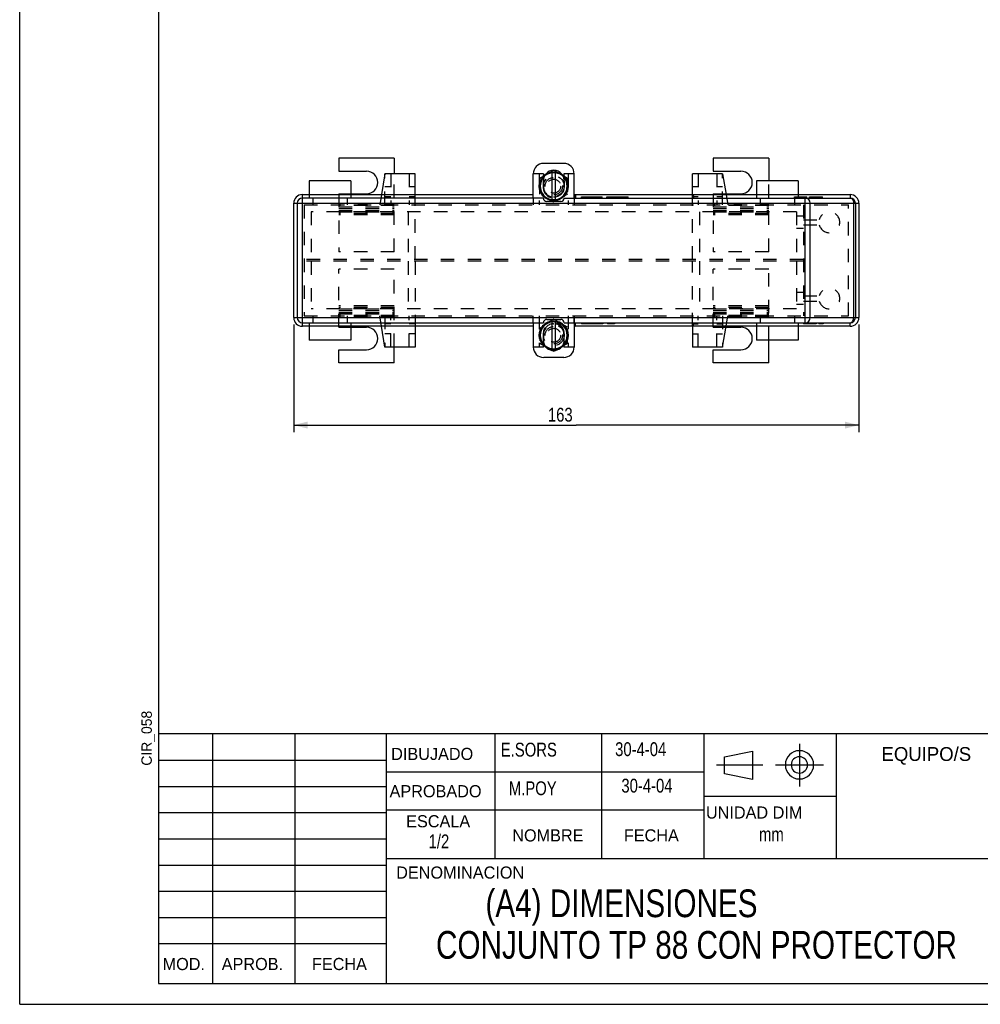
# Model space of a CAD drawing. Extents: x 0 to 210, y 0 to 297.
# Tile 1 of 6: x 0 to 139, y 0 to 142. Entities that reach past the tile are written whole.
import ezdxf
from ezdxf.enums import TextEntityAlignment as Align

# ---------------------------------------------------------------- set-up
doc = ezdxf.new("R2010")
doc.units = 0
doc.header["$LTSCALE"] = 19.36
doc.header["$MEASUREMENT"] = 0
doc.linetypes.add('HIDDEN', pattern=[0.2, 0.1, -0.1])
doc.layers.get('0').update_dxf_attribs({"linetype": 'CONTINUOUS'})
doc.layers.add('DEFAULT_2', color=8, linetype='HIDDEN')
doc.styles.get("Standard").update_dxf_attribs({"font": 'txt', "width": 0.8})
doc.dimstyles.new('DIMSTYLE_1', dxfattribs={"dimtxt": 2, "dimasz": 2, "dimexe": 0.18, "dimexo": 0.0625, "dimgap": 0.09, "dimtad": 1, "dimlfac": 2, "dimtxsty": 'STANDARD', "dimcen": 0.09, "dimazin": 3, "dimtp": 0.01, "dimtm": 0.01, "dimtfac": 1, "dimtofl": 0, "dimtmove": 0, "dimatfit": 3, "dimtolj": 1})

# ---------------------------------------------------------------- blocks, each defined once
blk = doc.blocks.new('*D0')
at = {"color": 2, "linetype": 'CONTINUOUS'}
for p, q in [((39.51, 98.06), (39.51, 82.55)), ((121.01, 98.06), (121.01, 82.55)), ((39.51, 83.55), (80.26, 83.55)), ((121.01, 83.55), (80.26, 83.55))]:
    blk.add_line(p, q, dxfattribs=at)
for points in [[(41.51, 84.05), (39.51, 83.55), (41.51, 83.05)], [(119.01, 83.05), (121.01, 83.55), (119.01, 84.05)]]:
    blk.add_solid(points, dxfattribs=at)
at = {"color": 2, "linetype": 'CONTINUOUS', "width": 0.8}
blk.add_text('163', height=2, dxfattribs=at).set_placement((76.17, 84.05))

msp = doc.modelspace()

# ---------------------------------------------------------------- linework, layer by layer
at = {"color": 7, "linetype": 'CONTINUOUS'}
for p, q in [((0, 0), (0, 297)), ((20, 283), (20, 3)), ((46.0109, 122.055), (46.0109, 120.18)), ((54.0109, 122.055), (46.0109, 122.055)), ((54.0109, 122.055), (54.0109, 119.805)), ((78.4609, 121.305), (75.5609, 121.305)), ((108.0109, 122.055), (100.0109, 122.055)), ((100.0109, 122.055), (100.0109, 120.18)), ((108.0109, 122.055), (108.0109, 118.805)), ((46.0109, 120.18), (50.0109, 120.18)), ((52.6609, 119.805), (52.1609, 116.805)), ((57.0109, 119.805), (52.6609, 119.805)), ((57.0109, 116.805), (57.0109, 119.805)), ((74.0609, 116.305), (74.0609, 119.805)), ((76.5061, 120.0328), (76.9513, 120.2898)), ((76.7609, 115.9423), (76.7609, 120.0872)), ((77.0705, 120.2898), (77.5156, 120.0328)), ((77.2609, 115.9423), (77.2609, 120.0872)), ((79.9609, 116.305), (79.9609, 119.805)), ((101.3609, 119.805), (97.0109, 119.805)), ((97.0109, 116.805), (97.0109, 119.805)), ((100.0109, 120.18), (104.0109, 120.18)), ((101.3609, 119.805), (101.8609, 116.805)), ((41.7609, 118.805), (41.7609, 116.805)), ((47.7609, 118.805), (41.7609, 118.805)), ((47.7609, 118.805), (47.7609, 116.805)), ((112.2609, 118.805), (106.2609, 118.805)), ((106.2609, 118.805), (106.2609, 116.805)), ((112.2609, 118.805), (112.2609, 116.805)), ((40.7609, 97.805), (40.7609, 116.805)), ((40.7609, 116.805), (74.0609, 116.805)), ((47.7609, 116.93), (50.0109, 116.93)), ((79.9609, 116.805), (119.7609, 116.805)), ((101.8401, 116.93), (104.0109, 116.93)), ((119.7609, 116.805), (119.7609, 116.305)), ((39.5109, 99.055), (39.5109, 115.555)), ((39.5109, 115.555), (121.0109, 115.555)), ((40.0109, 115.555), (40.0109, 99.055)), ((75.5109, 116.305), (40.7609, 116.305)), ((78.0109, 115.805), (76.0109, 115.805)), ((78.5109, 116.305), (119.7609, 116.305)), ((81.0109, 116.305), (81.0109, 116.455)), ((81.0109, 116.455), (84.0109, 116.455)), ((81.0942, 116.305), (81.0942, 116.455)), ((81.4276, 116.305), (81.4276, 116.455)), ((81.7609, 116.305), (81.7609, 116.455)), ((82.2609, 116.305), (82.2609, 116.455)), ((82.5942, 116.305), (82.5942, 116.455)), ((83.1776, 116.305), (83.1776, 116.455)), ((83.5109, 116.305), (83.5109, 116.455)), ((83.8442, 116.305), (83.8442, 116.455)), ((83.9276, 116.305), (83.9276, 116.455)), ((84.0109, 116.305), (84.0109, 116.455)), ((84.6776, 116.305), (84.6776, 116.455)), ((84.6776, 116.455), (87.7609, 116.455)), ((84.7609, 116.305), (84.7609, 116.455)), ((85.0109, 116.305), (85.0109, 116.455)), ((85.3442, 116.305), (85.3442, 116.455)), ((85.7609, 116.305), (85.7609, 116.455)), ((87.7609, 116.305), (87.7609, 116.455)), ((111.7109, 116.455), (113.5109, 116.455)), ((111.7109, 116.305), (111.7109, 116.455)), ((111.7609, 116.305), (111.7609, 116.455)), ((111.9609, 116.305), (111.9609, 116.455)), ((112.1609, 116.305), (112.1609, 116.455)), ((112.4609, 116.305), (112.4609, 116.455)), ((112.6609, 116.305), (112.6609, 116.455)), ((113.0109, 116.305), (113.0109, 116.455)), ((113.2109, 116.305), (113.2109, 116.455)), ((113.2609, 98.305), (113.2609, 116.305)), ((113.4109, 116.305), (113.4109, 116.455)), ((113.4609, 116.305), (113.4609, 116.455)), ((113.5109, 116.305), (113.5109, 116.455)), ((113.9109, 116.455), (115.7609, 116.455)), ((113.9109, 116.305), (113.9109, 116.455)), ((114.0109, 116.305), (114.0109, 116.455)), ((114.0109, 99.055), (114.0109, 115.555)), ((114.0609, 116.305), (114.0609, 116.455)), ((114.1109, 116.305), (114.1109, 116.455)), ((114.2609, 116.305), (114.2609, 116.455)), ((114.4609, 116.305), (114.4609, 116.455)), ((114.7109, 116.305), (114.7109, 116.455)), ((114.9609, 116.305), (114.9609, 116.455)), ((115.1609, 116.305), (115.1609, 116.455)), ((115.3609, 116.305), (115.3609, 116.455)), ((115.5609, 116.305), (115.5609, 116.455)), ((115.6109, 116.305), (115.6109, 116.455)), ((115.7609, 116.305), (115.7609, 116.455)), ((120.243, 115.555), (120.243, 99.055)), ((120.5109, 115.555), (120.5109, 99.055)), ((121.0109, 115.555), (121.0109, 99.055)), ((39.5109, 99.055), (121.0109, 99.055)), ((40.7609, 98.305), (75.5109, 98.305)), ((74.0609, 98.305), (74.0609, 94.805)), ((76.0109, 98.805), (78.0109, 98.805)), ((76.7609, 94.4374), (76.7609, 98.5824)), ((77.2609, 94.4374), (77.2609, 98.5824)), ((78.5109, 98.305), (119.7609, 98.305)), ((79.9609, 98.305), (79.9609, 94.805)), ((81.0109, 98.305), (81.0109, 98.155)), ((84.0942, 98.155), (81.0109, 98.155)), ((83.0109, 98.305), (83.0109, 98.155)), ((83.4276, 98.305), (83.4276, 98.155)), ((83.7609, 98.305), (83.7609, 98.155)), ((84.0109, 98.305), (84.0109, 98.155)), ((84.0942, 98.305), (84.0942, 98.155)), ((84.7609, 98.305), (84.7609, 98.155)), ((85.7609, 98.155), (84.7609, 98.155)), ((85.2609, 98.305), (85.2609, 98.155)), ((85.7609, 98.305), (85.7609, 98.155)), ((113.0109, 98.305), (113.0109, 98.155)), ((114.8609, 98.155), (113.0109, 98.155)), ((113.1609, 98.305), (113.1609, 98.155)), ((113.2109, 98.305), (113.2109, 98.155)), ((113.4109, 98.305), (113.4109, 98.155)), ((113.6109, 98.305), (113.6109, 98.155)), ((113.8109, 98.305), (113.8109, 98.155)), ((114.0609, 98.305), (114.0609, 98.155)), ((114.3109, 98.305), (114.3109, 98.155)), ((114.5109, 98.305), (114.5109, 98.155)), ((114.6609, 98.305), (114.6609, 98.155)), ((114.7109, 98.305), (114.7109, 98.155)), ((114.7609, 98.305), (114.7609, 98.155)), ((114.8609, 98.305), (114.8609, 98.155)), ((115.2609, 98.305), (115.2609, 98.155)), ((115.8609, 98.155), (115.2609, 98.155)), ((115.5609, 98.305), (115.5609, 98.155)), ((115.8609, 98.305), (115.8609, 98.155)), ((119.7609, 97.805), (119.7609, 98.305)), ((74.0609, 97.805), (40.7609, 97.805)), ((41.7609, 97.805), (41.7609, 95.805)), ((47.7609, 97.805), (47.7609, 95.805)), ((47.7609, 97.68), (50.0109, 97.68)), ((52.6609, 94.805), (52.1609, 97.805)), ((57.0109, 97.805), (57.0109, 94.805)), ((119.7609, 97.805), (79.9609, 97.805)), ((97.0109, 97.805), (97.0109, 94.805)), ((101.3609, 94.805), (101.8609, 97.805)), ((101.8401, 97.68), (104.0109, 97.68)), ((106.2609, 97.805), (106.2609, 95.805)), ((112.2609, 97.805), (112.2609, 95.805)), ((47.7609, 95.805), (41.7609, 95.805)), ((112.2609, 95.805), (106.2609, 95.805)), ((108.0109, 92.555), (108.0109, 95.805)), ((46.0109, 92.555), (46.0109, 94.43)), ((46.0109, 94.43), (50.0109, 94.43)), ((57.0109, 94.805), (52.6609, 94.805)), ((54.0109, 92.555), (54.0109, 94.805)), ((76.5061, 94.4919), (76.8034, 94.3203)), ((77.2184, 94.3203), (77.5163, 94.4923)), ((101.3609, 94.805), (97.0109, 94.805)), ((100.0109, 94.43), (104.0109, 94.43)), ((100.0109, 92.555), (100.0109, 94.43)), ((54.0109, 92.555), (46.0109, 92.555)), ((78.4609, 93.305), (75.5609, 93.305)), ((108.0109, 92.555), (100.0109, 92.555)), ((207, 39), (20, 39)), ((27.863, 3), (27.863, 39)), ((39.7005, 3), (39.7005, 39)), ((52.851, 39), (52.851, 3)), ((68.5462, 21), (68.5462, 39)), ((83.9519, 21), (83.9519, 39)), ((98.709, 21), (98.709, 39)), ((117.7766, 21), (117.7766, 39)), ((101.6405, 35.6921), (105.6905, 36.5021)), ((101.6405, 33.2621), (101.6405, 35.6921)), ((105.6905, 36.5021), (105.6905, 32.4521)), ((20, 35.2193), (52.851, 35.2193)), ((98.709, 33.4825), (52.851, 33.4825)), ((105.6905, 32.4521), (101.6405, 33.2621)), ((20, 31.4381), (52.851, 31.4381)), ((117.7766, 30), (98.709, 30)), ((20, 27.6568), (52.851, 27.6568)), ((98.709, 28.0117), (52.851, 28.0117)), ((20, 23.8756), (52.851, 23.8756)), ((20, 20.0943), (52.851, 20.0943)), ((207, 21), (52.851, 21)), ((20, 16.3131), (52.851, 16.3131)), ((20, 12.5318), (52.851, 12.5318)), ((20, 8.7506), (52.851, 8.7506)), ((20, 3), (207, 3)), ((0, 0), (210, 0))]:
    msp.add_line(p, q, dxfattribs=at)
at = {"color": 2, "linetype": 'CONTINUOUS'}
for p, q in [((112.433, 37.5519), (112.433, 31.4114)), ((100.4835, 34.5443), (107.1539, 34.5443)), ((108.9984, 34.5443), (115.9288, 34.5443))]:
    msp.add_line(p, q, dxfattribs=at)
at = {"color": 7, "linetype": 'CONTINUOUS'}
for centre in [(77.0109, 118.0148), (77.0109, 96.5099)]:
    msp.add_circle(centre, 2.0875, dxfattribs=at)
for centre, radius, start, end in [((75.5609, 119.805), 1.5, 90, 180), ((78.4609, 119.805), 1.5, 0, 90), ((50.0109, 118.555), 1.625, 270, 90), ((77.0109, 118.0148), 1.945, 97.385059, 262.614955), ((77.0109, 118.805), 1.5, 39.469032, 140.672085), ((77.0109, 118.0148), 1.945, 277.385059, 82.614955), ((104.0109, 118.555), 1.625, 270, 90), ((40.7609, 115.555), 1.25, 90, 180), ((119.7609, 115.555), 1.25, 0, 90), ((40.7609, 115.555), 0.75, 90, 180), ((76.0109, 116.305), 0.5, 180, 270), ((78.0109, 116.305), 0.5, 270, 360), ((113.2609, 115.555), 0.75, 0, 90), ((119.7609, 115.555), 0.75, 0, 90), ((40.7609, 99.055), 1.25, 180, 270), ((40.7609, 99.055), 0.75, 180, 270), ((77.0109, 96.5099), 1.945, 97.385059, 262.614955), ((76.0109, 98.305), 0.5, 90, 180), ((77.0109, 96.5099), 1.945, 277.385059, 82.614955), ((78.0109, 98.305), 0.5, 0, 90), ((113.2609, 99.055), 0.75, 270, 360), ((119.7609, 99.055), 1.25, 270, 360), ((119.7609, 99.055), 0.75, 270, 360), ((50.0109, 96.055), 1.625, 270, 90), ((104.0109, 96.055), 1.625, 270, 90), ((75.5609, 94.805), 1.5, 180, 270), ((77.0109, 95.805), 1.5, 229.100388, 309.927182), ((78.4609, 94.805), 1.5, 270, 360), ((112.4498, 34.5442), 2.0385, 180.008137, 179.991863), ((112.4321, 34.5376), 1.1772, 180.479068, 179.520932)]:
    msp.add_arc(centre, radius, start, end, dxfattribs=at)
for points in [[(80.0863, 116.805), (80.101, 116.7955), (80.1151, 116.7673), (80.1281, 116.7214), (80.1396, 116.6594), (80.149, 116.5838), (80.156, 116.4972), (80.1603, 116.4031), (80.1618, 116.305)], [(97.0863, 116.805), (97.101, 116.7955), (97.1151, 116.7673), (97.1281, 116.7214), (97.1396, 116.6594), (97.149, 116.5838), (97.156, 116.4972), (97.1603, 116.4031), (97.1618, 116.305)], [(119.7609, 116.305), (119.9099, 116.2683), (120.0443, 116.1618), (120.1509, 115.9959), (120.2194, 115.7868), (120.243, 115.555)], [(80.0863, 97.805), (80.101, 97.8146), (80.1151, 97.8428), (80.1281, 97.8887), (80.1396, 97.9506), (80.149, 98.0263), (80.156, 98.1128), (80.1603, 98.207), (80.1618, 98.305)], [(97.0863, 97.805), (97.101, 97.8146), (97.1151, 97.8428), (97.1281, 97.8887), (97.1396, 97.9506), (97.149, 98.0263), (97.156, 98.1128), (97.1603, 98.207), (97.1618, 98.305)], [(119.7609, 98.305), (119.9099, 98.3417), (120.0443, 98.4483), (120.1509, 98.6142), (120.2194, 98.8233), (120.243, 99.055)]]:
    msp.add_spline(points, degree=3, dxfattribs=at)
at = {"layer": 'DEFAULT_2', "color": 8, "linetype": 'HIDDEN'}
for p, q in [((52.6609, 119.805), (52.6609, 119.8052)), ((52.663, 115.305), (52.662, 119.8115)), ((52.663, 115.305), (52.663, 119.805)), ((53.5109, 119.805), (53.5109, 115.305)), ((54.0109, 108.555), (54.0109, 119.805)), ((56.1609, 119.805), (56.1609, 115.305)), ((75.5359, 119.805), (74.0609, 119.805)), ((74.9109, 119.805), (74.9109, 115.305)), ((75.0109, 119.1695), (76.5061, 120.0328)), ((75.5359, 119.805), (75.5359, 117.905)), ((76.9513, 120.2898), (77.0109, 120.3242)), ((77.0109, 120.3242), (77.0705, 120.2898)), ((77.5156, 120.0328), (79.0109, 119.1695)), ((78.4859, 119.805), (78.4859, 117.905)), ((79.9609, 119.805), (78.4859, 119.805)), ((79.1109, 119.805), (79.1109, 115.305)), ((97.8609, 119.805), (97.8609, 115.305)), ((100.5109, 119.805), (100.5109, 115.305)), ((101.3609, 115.305), (101.3609, 119.805)), ((53.5109, 117.905), (52.663, 117.905)), ((57.0109, 117.905), (56.1609, 117.905)), ((75.0109, 116.8601), (75.0109, 119.1695)), ((75.5109, 117.805), (75.5109, 118.805)), ((78.5109, 118.805), (78.5109, 117.805)), ((79.0109, 119.1695), (79.0109, 116.8601)), ((97.8609, 117.905), (97.0109, 117.905)), ((101.3609, 117.905), (100.5109, 117.905)), ((108.0109, 108.555), (108.0109, 118.805)), ((41.7609, 116.805), (41.7609, 116.305)), ((46.0109, 116.93), (46.0109, 108.555)), ((46.0109, 116.93), (47.7609, 116.93)), ((47.7609, 116.805), (47.7609, 116.305)), ((52.1609, 116.805), (51.9109, 115.305)), ((57.0109, 107.43), (57.0109, 116.805)), ((77.0109, 115.7054), (75.0109, 116.8601)), ((79.0109, 116.8601), (77.0109, 115.7054)), ((97.0109, 107.43), (97.0109, 116.805)), ((100.0109, 116.93), (101.8401, 116.93)), ((100.0109, 116.93), (100.0109, 108.555)), ((101.8609, 116.805), (102.1109, 115.305)), ((106.2609, 116.805), (106.2609, 116.305)), ((112.2609, 116.805), (112.2609, 116.305)), ((41.0109, 115.305), (41.0109, 99.305)), ((41.0109, 115.305), (119.5109, 115.305)), ((42.2859, 116.305), (42.2859, 115.305)), ((54.0109, 115.4494), (46.0109, 115.4494)), ((54.0109, 115.2329), (46.0109, 115.2329)), ((47.2359, 116.305), (47.2359, 115.305)), ((53.5109, 116.455), (52.663, 116.455)), ((57.0109, 116.455), (56.1609, 116.455)), ((74.0609, 116.305), (74.0609, 115.305)), ((76.9859, 116.455), (77.0359, 116.455)), ((79.9609, 116.305), (79.9609, 115.305)), ((80.0109, 115.305), (80.0109, 116.305)), ((81.2609, 116.305), (81.2609, 116.455)), ((81.5109, 116.305), (81.5109, 116.455)), ((81.6776, 116.305), (81.6776, 116.455)), ((81.9276, 116.305), (81.9276, 116.455)), ((82.3442, 116.305), (82.3442, 116.455)), ((82.6776, 116.305), (82.6776, 116.455)), ((83.0942, 116.305), (83.0942, 116.455)), ((83.3442, 116.305), (83.3442, 116.455)), ((85.1776, 116.305), (85.1776, 116.455)), ((85.2609, 116.305), (85.2609, 116.455)), ((85.4276, 116.305), (85.4276, 116.455)), ((85.6776, 116.305), (85.6776, 116.455)), ((87.2609, 116.305), (87.2609, 116.455)), ((97.8609, 116.455), (97.0109, 116.455)), ((108.0109, 115.4494), (100.0109, 115.4494)), ((108.0109, 115.2329), (100.0109, 115.2329)), ((101.3609, 116.455), (100.5109, 116.455)), ((106.7859, 116.305), (106.7859, 115.305)), ((111.7359, 116.305), (111.7359, 115.305)), ((111.8609, 116.305), (111.8609, 116.455)), ((112.0109, 116.305), (112.0109, 116.455)), ((112.1109, 116.305), (112.1109, 116.455)), ((112.5109, 116.305), (112.5109, 116.455)), ((112.7109, 116.305), (112.7109, 116.455)), ((112.9609, 116.305), (112.9609, 116.455)), ((113.0109, 115.305), (113.0109, 99.305)), ((113.1109, 116.305), (113.1109, 116.455)), ((114.2109, 116.305), (114.2109, 116.455)), ((114.3109, 116.305), (114.3109, 116.455)), ((114.3609, 116.305), (114.3609, 116.455)), ((114.4109, 116.305), (114.4109, 116.455)), ((114.5109, 116.305), (114.5109, 116.455)), ((114.6609, 116.305), (114.6609, 116.455)), ((115.0609, 116.305), (115.0609, 116.455)), ((115.1109, 116.305), (115.1109, 116.455)), ((115.2609, 116.305), (115.2609, 116.455)), ((115.3109, 116.305), (115.3109, 116.455)), ((115.4109, 116.305), (115.4109, 116.455)), ((115.4609, 116.305), (115.4609, 116.455)), ((115.7109, 116.305), (115.7109, 116.455)), ((119.5109, 99.305), (119.5109, 115.305)), ((42.0109, 114.305), (42.0109, 107.43)), ((112.0109, 114.305), (42.0109, 114.305)), ((46.0109, 115.0164), (54.0109, 115.0164)), ((46.0109, 114.7999), (54.0109, 114.7999)), ((46.0109, 114.5112), (54.0109, 114.5112)), ((46.0109, 114.2947), (54.0109, 114.2947)), ((54.0109, 114.0782), (46.0109, 114.0782)), ((54.0109, 113.8617), (46.0109, 113.8617)), ((56.0109, 114.305), (56.0109, 107.43)), ((98.0109, 114.305), (98.0109, 107.43)), ((100.0109, 115.0164), (108.0109, 115.0164)), ((100.0109, 114.7999), (108.0109, 114.7999)), ((100.0109, 114.5112), (108.0109, 114.5112)), ((100.0109, 114.2947), (108.0109, 114.2947)), ((108.0109, 114.0782), (100.0109, 114.0782)), ((108.0109, 113.8617), (100.0109, 113.8617)), ((112.0109, 114.305), (112.0109, 107.43)), ((113.0109, 113.68), (112.0109, 113.68)), ((113.0109, 113.18), (115.3085, 113.18)), ((113.0109, 112.43), (115.3085, 112.43)), ((113.0109, 111.93), (112.0109, 111.93)), ((54.0109, 108.555), (46.0109, 108.555)), ((108.0109, 108.555), (100.0109, 108.555)), ((113.0109, 107.43), (41.0109, 107.43)), ((113.0109, 107.18), (41.0109, 107.18)), ((42.0109, 107.18), (42.0109, 100.305)), ((56.0109, 107.18), (56.0109, 100.305)), ((57.0109, 107.18), (57.0109, 97.805)), ((97.0109, 97.805), (97.0109, 107.18)), ((98.0109, 107.18), (98.0109, 100.305)), ((112.0109, 107.18), (112.0109, 100.305)), ((46.0109, 97.68), (46.0109, 106.055)), ((54.0109, 106.055), (46.0109, 106.055)), ((54.0109, 94.805), (54.0109, 106.055)), ((108.0109, 106.055), (100.0109, 106.055)), ((100.0109, 97.68), (100.0109, 106.055)), ((108.0109, 95.805), (108.0109, 106.055)), ((113.0109, 102.68), (112.0109, 102.68)), ((113.0109, 100.93), (112.0109, 100.93)), ((113.0109, 102.18), (115.3085, 102.18)), ((113.0109, 101.43), (115.3085, 101.43)), ((112.0109, 100.305), (42.0109, 100.305)), ((54.0109, 100.7484), (46.0109, 100.7484)), ((54.0109, 100.5319), (46.0109, 100.5319)), ((46.0109, 100.3154), (54.0109, 100.3154)), ((46.0109, 100.0989), (54.0109, 100.0989)), ((46.0109, 99.8102), (54.0109, 99.8102)), ((46.0109, 99.5937), (54.0109, 99.5937)), ((108.0109, 100.7484), (100.0109, 100.7484)), ((108.0109, 100.5319), (100.0109, 100.5319)), ((100.0109, 100.3154), (108.0109, 100.3154)), ((100.0109, 100.0989), (108.0109, 100.0989)), ((100.0109, 99.8102), (108.0109, 99.8102)), ((100.0109, 99.5937), (108.0109, 99.5937)), ((41.0109, 99.305), (119.5109, 99.305)), ((41.7609, 98.305), (41.7609, 97.805)), ((42.2859, 99.305), (42.2859, 98.305)), ((54.0109, 99.3772), (46.0109, 99.3772)), ((54.0109, 99.1607), (46.0109, 99.1607)), ((47.2359, 99.305), (47.2359, 98.305)), ((47.7609, 98.305), (47.7609, 97.805)), ((52.1609, 97.805), (51.9109, 99.305)), ((52.663, 99.305), (52.6628, 94.7947)), ((53.5109, 98.155), (52.663, 98.155)), ((53.5109, 94.805), (53.5109, 99.305)), ((56.1609, 94.805), (56.1609, 99.305)), ((57.0109, 98.155), (56.1609, 98.155)), ((74.0609, 98.305), (74.0609, 99.305)), ((74.9109, 99.305), (74.9109, 94.805)), ((77.0109, 98.8193), (75.0109, 97.6646)), ((76.9859, 98.155), (77.0359, 98.155)), ((79.0109, 97.6646), (77.0109, 98.8193)), ((79.1109, 99.305), (79.1109, 94.805)), ((79.9609, 98.305), (79.9609, 99.305)), ((80.0109, 98.305), (80.0109, 99.305)), ((81.5109, 98.305), (81.5109, 98.155)), ((83.0942, 98.305), (83.0942, 98.155)), ((83.3442, 98.305), (83.3442, 98.155)), ((83.5109, 98.305), (83.5109, 98.155)), ((83.5942, 98.305), (83.5942, 98.155)), ((97.0109, 98.155), (97.8609, 98.155)), ((97.8609, 94.805), (97.8609, 99.305)), ((108.0109, 99.3772), (100.0109, 99.3772)), ((108.0109, 99.1607), (100.0109, 99.1607)), ((100.5109, 94.805), (100.5109, 99.305)), ((100.5109, 98.155), (101.3609, 98.155)), ((101.3609, 99.305), (101.3609, 94.805)), ((101.8609, 97.805), (102.1109, 99.305)), ((106.2609, 98.305), (106.2609, 97.805)), ((106.7859, 99.305), (106.7859, 98.305)), ((111.7359, 99.305), (111.7359, 98.305)), ((112.2609, 98.305), (112.2609, 97.805)), ((113.0609, 98.305), (113.0609, 98.155)), ((113.3109, 98.305), (113.3109, 98.155)), ((113.3609, 98.305), (113.3609, 98.155)), ((113.4609, 98.305), (113.4609, 98.155)), ((113.5109, 98.305), (113.5109, 98.155)), ((113.6609, 98.305), (113.6609, 98.155)), ((113.7109, 98.305), (113.7109, 98.155)), ((114.1109, 98.305), (114.1109, 98.155)), ((114.2609, 98.305), (114.2609, 98.155)), ((114.3609, 98.305), (114.3609, 98.155)), ((114.4109, 98.305), (114.4109, 98.155)), ((114.4609, 98.305), (114.4609, 98.155)), ((114.5609, 98.305), (114.5609, 98.155)), ((46.0109, 97.68), (47.7609, 97.68)), ((53.5109, 96.705), (52.663, 96.705)), ((57.0109, 96.705), (56.1609, 96.705)), ((75.0109, 97.6646), (75.0109, 95.3552)), ((75.5109, 96.805), (75.5109, 95.805)), ((75.5359, 94.805), (75.5359, 96.705)), ((78.4859, 96.705), (78.4859, 94.805)), ((78.5109, 95.805), (78.5109, 96.805)), ((79.0109, 95.3552), (79.0109, 97.6646)), ((97.0109, 96.705), (97.8609, 96.705)), ((100.0109, 97.68), (101.8401, 97.68)), ((100.5109, 96.705), (101.3609, 96.705)), ((75.0109, 95.3552), (76.5061, 94.4919)), ((77.5163, 94.4923), (79.0109, 95.3552)), ((75.5359, 94.805), (74.0609, 94.805)), ((76.8034, 94.3203), (77.0109, 94.2005)), ((77.0109, 94.2005), (77.2184, 94.3203)), ((79.9609, 94.805), (78.4859, 94.805))]:
    msp.add_line(p, q, dxfattribs=at)
for centre, radius in [((77.0109, 118.0148), 2), ((77.0109, 118.0148), 1.5), ((77.0109, 118.0148), 1.25), ((77.0109, 118.0148), 1), ((77.0109, 96.5099), 2), ((77.0109, 96.5099), 1.5), ((77.0109, 96.5099), 1.25), ((77.0109, 96.5099), 1)]:
    msp.add_circle(centre, radius, dxfattribs=at)
for centre, radius, start, end in [((77.0109, 118.805), 1.5, 140.672085, 180), ((77.0109, 118.0148), 1.945, 82.614955, 97.385059), ((77.0109, 118.805), 1.5, 0, 39.469032), ((76.9859, 117.905), 1.45, 180, 270), ((77.0359, 117.905), 1.45, 270, 360), ((77.0109, 117.805), 1.5, 180, 360), ((77.0109, 118.0148), 1.945, 262.614955, 277.385059), ((116.7609, 112.805), 1.5, 194.477512, 165.522488), ((116.7609, 101.805), 1.5, 194.477512, 165.522488), ((77.0109, 96.805), 1.5, 0, 180), ((76.9859, 96.705), 1.45, 90, 180), ((77.0109, 96.5099), 1.945, 82.614955, 97.385059), ((77.0359, 96.705), 1.45, 0, 90), ((77.0109, 95.805), 1.5, 180, 229.100388), ((77.0109, 95.805), 1.5, 309.927182, 360), ((77.0109, 96.5099), 1.945, 262.614955, 277.385059)]:
    msp.add_arc(centre, radius, start, end, dxfattribs=at)
for points in [[(80.0109, 116.305), (80.0124, 116.4031), (80.0167, 116.4973), (80.0237, 116.5839), (80.0331, 116.6596), (80.0446, 116.7214), (80.0576, 116.7673), (80.0717, 116.7955), (80.0863, 116.805)], [(97.0109, 116.305), (97.0124, 116.4031), (97.0167, 116.4973), (97.0237, 116.5839), (97.0331, 116.6596), (97.0446, 116.7214), (97.0576, 116.7673), (97.0717, 116.7955), (97.0863, 116.805)], [(80.0109, 98.305), (80.0124, 98.207), (80.0167, 98.1128), (80.0237, 98.0262), (80.0331, 97.9505), (80.0446, 97.8886), (80.0576, 97.8428), (80.0717, 97.8146), (80.0863, 97.805)], [(97.0109, 98.305), (97.0124, 98.207), (97.0167, 98.1128), (97.0237, 98.0262), (97.0331, 97.9505), (97.0446, 97.8886), (97.0576, 97.8428), (97.0717, 97.8146), (97.0863, 97.805)]]:
    msp.add_spline(points, degree=3, dxfattribs=at)

# ---------------------------------------------------------------- texts
at = {"color": 2, "linetype": 'CONTINUOUS'}
msp.add_text('CIR_058', height=1.5, rotation=90, dxfattribs=at).set_placement((19.0518, 34.4212))
for s, p in [('DIBUJADO', (53.5668, 35.2441)), ('APROBADO', (53.3368, 29.8644)), ('UNIDAD DIM', (98.9577, 26.7898)), ('DENOMINACION', (54.289, 18.1293))]:
    msp.add_text(s, height=1.75, dxfattribs=at).set_placement(p)
at = {"color": 2, "linetype": 'CONTINUOUS', "width": 0.8}
for s, p in [('E.SORS', (69.3778, 35.7358)), ('30-4-04', (85.8641, 35.8009)), ('M.POY', (70.5406, 30.1647)), ('30-4-04', (86.7643, 30.5378)), ('1/2', (58.966, 22.5)), ('mm', (106.6197, 23.5233))]:
    msp.add_text(s, height=2, dxfattribs=at).set_placement(p)
at = {"color": 2, "linetype": 'CONTINUOUS'}
for s, height, p in [('EQUIPO/S', 2, (130.7399, 35.1023)), ('ESCALA', 1.75, (60.346, 25.5303)), ('NOMBRE', 1.75, (76.1688, 23.492)), ('FECHA', 1.75, (91.0864, 23.492)), ('MOD.', 1.75, (23.6624, 4.9378)), ('APROB.', 1.75, (33.5539, 4.9378)), ('FECHA', 1.75, (46.1074, 4.9378))]:
    msp.add_text(s, height=height, dxfattribs=at).set_placement(p, align=Align.CENTER)
at = {"linetype": 'CONTINUOUS', "width": 0.8}
for s, p in [('      (A4) DIMENSIONES', (60.0341, 12.5703)), ('CONJUNTO TP 88 CON PROTECTOR', (60.0341, 6.5703))]:
    msp.add_text(s, height=4, dxfattribs=at).set_placement(p)

# ---------------------------------------------------------------- dimensions: what is measured, and where the dimension line sits
at = {"color": 2, "linetype": 'CONTINUOUS'}
dim = msp.add_linear_dim(base=(39.5109, 83.553), p1=(121.0109, 98.055), p2=(39.5109, 98.055), angle=180, dimstyle='DIMSTYLE_1', dxfattribs=at)
dim.commit()
dim.dimension.update_dxf_attribs({"geometry": '*D0', "text_midpoint": (78.5694, 85.053), "dimtype": 160})

doc.saveas('drawing.dxf')
